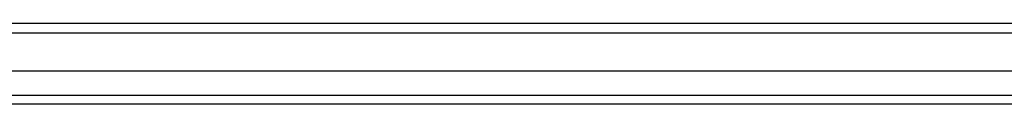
# Model space of a CAD drawing. Header units: inches. Extents: x 17 to 428, y 46 to 203.
# Tile 50 of 114: x 201.162 to 211.739, y 137.407 to 138.273. Entities that reach past the tile are written whole.
import ezdxf

# ---------------------------------------------------------------- set-up
doc = ezdxf.new("R2010")
doc.units = ezdxf.units.IN
doc.header["$MEASUREMENT"] = 0
doc.layers.add('Visible Edges(ANSI)', color=7, linetype='Continuous', lineweight=25)
doc.layers.add('Visible Tangent Edges(ANSI)', color=7, linetype='Continuous', lineweight=25)

msp = doc.modelspace()

# ---------------------------------------------------------------- linework, layer by layer
at = {"layer": 'Visible Edges(ANSI)'}
for p, q in [((232.792, 138.273), (190.99, 138.273)), ((232.183, 137.761), (191.6, 137.761)), ((231.994, 137.407), (191.789, 137.407))]:
    msp.add_line(p, q, dxfattribs=at)
at = {"layer": 'Visible Tangent Edges(ANSI)'}
for p, q in [((190.99, 138.174), (232.792, 138.174)), ((191.659, 137.506), (232.124, 137.506))]:
    msp.add_line(p, q, dxfattribs=at)

doc.saveas('drawing.dxf')
